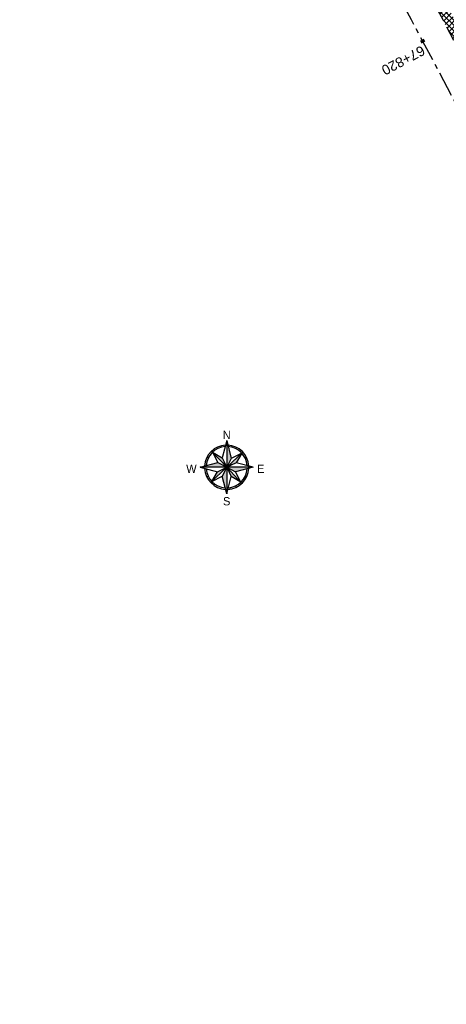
# Model space of a CAD drawing. Header units: metres. Extents: x 7529682 to 7533704, y 5721210 to 5727842.
# Tile 43 of 64: x 7530281 to 7530334, y 5726491 to 5726615. Entities that reach past the tile are written whole.
import ezdxf
from ezdxf.enums import TextEntityAlignment as Align

# ---------------------------------------------------------------- set-up
doc = ezdxf.new("R2010")
doc.units = ezdxf.units.M
doc.linetypes.add('CENTER', pattern=[50.8, 31.75, -6.35, 6.35, -6.35])
doc.linetypes.add('HIDDEN', pattern=[9.525, 6.35, -3.175])
doc.layers.add('C-DROGI-SYTUACJA-ETYKIETY', color=7, linetype='Continuous')
doc.layers.add('D-hatch-pobocza', color=131, linetype='Continuous')
for name, color, linetype, lineweight in [('D-krawędzie', 7, 'Continuous', 30), ('D-opisy', 7, 'Continuous', 30), ('D-oś', 10, 'CENTER', 30), ('PARSI', 252, 'Continuous', 13)]:
    doc.layers.add(name, color=color, linetype=linetype, lineweight=lineweight)
doc.styles.add('North Arrow Text', font='txt', dxfattribs={"height": 0.1})
doc.styles.get("Standard").update_dxf_attribs({"font": 'arial.ttf'})

# ---------------------------------------------------------------- blocks, each defined once
blk = doc.blocks.new('KRZYZ')
at = {"layer": 'PARSI'}
for p, q in [((5, 0), (-5, 0)), ((0, -5), (0, 5))]:
    blk.add_line(p, q, dxfattribs=at)
blk = doc.blocks.new('orientacja')
at = {"layer": 'D-opisy', "lineweight": 25}
h = blk.add_hatch(color=256, dxfattribs=at)
h.paths.add_polyline_path([(6529063.97, 5548109.12), (6529063.97, 5548093.21), (6529066.73, 5548098.47)])
h.paths.add_polyline_path([(6529072.97, 5548101.66), (6529063.97, 5548093.21), (6529069.55, 5548095.88)])
h.paths.add_polyline_path([(6529079.89, 5548093.21), (6529063.97, 5548093.21), (6529069.23, 5548090.45)])
h.paths.add_polyline_path([(6529063.97, 5548093.21), (6529066.65, 5548087.63), (6529072.42, 5548084.21)])
h.paths.add_polyline_path([(6529063.97, 5548093.21), (6529061.21, 5548087.94), (6529063.97, 5548077.29)])
h.paths.add_polyline_path([(6529063.97, 5548093.21), (6529058.4, 5548090.53), (6529054.98, 5548084.75)])
h.paths.add_polyline_path([(6529058.71, 5548095.97), (6529048.06, 5548093.21), (6529063.97, 5548093.21)])
h.paths.add_polyline_path([(6529061.29, 5548098.78), (6529055.52, 5548102.2), (6529063.97, 5548093.21)])
for points in [[(6529063.97, 5548109.12), (6529061.29, 5548098.78)], [(6529063.97, 5548109.12), (6529063.97, 5548077.29)], [(6529063.97, 5548109.12), (6529066.73, 5548098.47)], [(6529063.97, 5548093.21), (6529054.89, 5548102.87)], [(6529055.52, 5548102.2), (6529058.71, 5548095.97)], [(6529055.52, 5548102.2), (6529061.29, 5548098.78)], [(6529063.97, 5548093.21), (6529073.64, 5548102.28)], [(6529072.97, 5548101.66), (6529066.73, 5548098.47)], [(6529072.97, 5548101.66), (6529069.55, 5548095.88)], [(6529048.06, 5548093.21), (6529058.71, 5548095.97)], [(6529052.23, 5548099.36), (6529053.04, 5548098.94)], [(6529058.71, 5548095.97), (6529063.97, 5548093.21)], [(6529061.29, 5548098.78), (6529063.97, 5548093.21)], [(6529066.73, 5548098.47), (6529063.97, 5548093.21)], [(6529069.55, 5548095.88), (6529063.97, 5548093.21)], [(6529079.89, 5548093.21), (6529069.55, 5548095.88)], [(6529075.92, 5548098.95), (6529075.1, 5548098.55)], [(6529079.89, 5548093.21), (6529048.06, 5548093.21)], [(6529048.06, 5548093.21), (6529058.4, 5548090.53)], [(6529063.97, 5548093.21), (6529054.31, 5548084.13)], [(6529054.98, 5548084.75), (6529058.4, 5548090.53)], [(6529058.4, 5548090.53), (6529063.97, 5548093.21)], [(6529063.97, 5548093.21), (6529061.21, 5548087.94)], [(6529063.97, 5548093.21), (6529073.05, 5548083.54)], [(6529063.97, 5548093.21), (6529069.23, 5548090.45)], [(6529063.97, 5548093.21), (6529066.65, 5548087.63)], [(6529079.89, 5548093.21), (6529069.23, 5548090.45)], [(6529072.42, 5548084.21), (6529069.23, 5548090.45)], [(6529052.02, 5548087.46), (6529052.85, 5548087.86)], [(6529054.98, 5548084.75), (6529061.21, 5548087.94)], [(6529063.97, 5548077.29), (6529061.21, 5548087.94)], [(6529063.97, 5548077.29), (6529066.65, 5548087.63)], [(6529072.42, 5548084.21), (6529066.65, 5548087.63)], [(6529074.9, 5548087.47), (6529075.71, 5548087.05)], [(6529065.76, 5548080.99), (6529065.89, 5548080.09)], [(6529069.32, 5548082.08), (6529069.72, 5548081.26)]]:
    blk.add_lwpolyline(points, dxfattribs=at)
for radius, start, end in [(13.26, 92.99502, 177.00498), (12.34, 94.34345, 175.65655), (13.26, 2.99502, 87.00498), (12.34, 4.34345, 85.65655), (13.26, 182.99502, 267.00498), (12.34, 184.34345, 265.65655), (13.26, 272.99502, 357.00498), (12.34, 274.34345, 355.65655)]:
    blk.add_arc((6529063.97, 5548093.21), radius, start, end, dxfattribs=at)
at = {"layer": 'D-opisy', "lineweight": 25, "xscale": 0.6489600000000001, "yscale": 0.6489600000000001, "zscale": 0.6489600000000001, "rotation": 306.822681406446}
blk.add_blockref('KRZYZ', (6529063.97, 5548093.21), dxfattribs=at)
at = {"layer": 'D-opisy', "lineweight": 25, "style": 'North Arrow Text'}
for s, p in [('N', (6529063.97, 5548108.61)), ('W', (6529042.87, 5548088.29)), ('E', (6529084.28, 5548088.29)), ('S', (6529063.97, 5548068.88))]:
    blk.add_text(s, height=4.96, dxfattribs=at).set_placement(p, align=Align.BOTTOM_CENTER)
blk = doc.blocks.new('AeccTickLine')
at = {"color": 0, "linetype": 'ByBlock', "lineweight": -2}
blk.add_line((0, 1), (0, -1), dxfattribs=at)

msp = doc.modelspace()

# ---------------------------------------------------------------- hatches: boundary and pattern name
at = {"layer": 'D-hatch-pobocza'}
h = msp.add_hatch(dxfattribs=at)
h.set_pattern_fill('ANSI37', color=256, scale=0.15, style=0)
h.set_pattern_definition([(45, (0, 0), (-0.33675960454, 0.33675960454), []), (135, (0, 0), (-0.33675960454, -0.33675960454), [])])
h.paths.add_polyline_path([(7530484.05, 5726334.34), (7530471.92, 5726357.11), (7530458.95, 5726381.07), (7530447.57, 5726403.23), (7530435.55, 5726425.46), (7530424.34, 5726446.96), (7530408.22, 5726477.68), (7530396.72, 5726499.26), (7530381.74, 5726527.87), (7530371.44, 5726547.5), (7530359.58, 5726569.81), (7530349.42, 5726588.72), (7530332.29, 5726621.37), (7530323.72, 5726638.05), (7530306.54, 5726670.82), (7530298.56, 5726686.33), (7530287.26, 5726707.54), (7530284.29, 5726713.26), (7530282.67, 5726712.4), (7530284.5, 5726708.94), (7530291.38, 5726695.94), (7530296.05, 5726687.11), (7530304.46, 5726671.19), (7530316.6, 5726648.18), (7530333.06, 5726617.01), (7530350, 5726585.01), (7530367.26, 5726552.32), (7530385.76, 5726517.23), (7530404.05, 5726482.55), (7530421.09, 5726450.18), (7530442.44, 5726409.66), (7530463.42, 5726369.85), (7530489.27, 5726320.83), (7530506.41, 5726288.29), (7530524.31, 5726254.78), (7530540.55, 5726224.89), (7530548.27, 5726210.67), (7530551.7, 5726207.03), (7530543.21, 5726222.9), (7530538.34, 5726232.11), (7530533.7, 5726240.35), (7530511.95, 5726280.97), (7530499.24, 5726305.31)])

# ---------------------------------------------------------------- linework, layer by layer
at = {"layer": 'D-krawędzie', "linetype": 'HIDDEN', "ltscale": 0.3}
msp.add_lwpolyline([(7530204.08, 5726861.01), (7530247.82, 5726778.44), (7530252.22, 5726770.26), (7530259.74, 5726756.9), (7530263.78, 5726749.29), (7530270.2, 5726737.1), (7530272.43, 5726732.82), (7530276.01, 5726725.6), (7530279.7, 5726718.02), (7530284.5, 5726708.94), (7530291.38, 5726695.94), (7530296.05, 5726687.11), (7530304.46, 5726671.19), (7530316.6, 5726648.18), (7530333.06, 5726617.01), (7530350, 5726585.01), (7530367.26, 5726552.32), (7530385.76, 5726517.23), (7530404.05, 5726482.55)], dxfattribs=at)
at = {"layer": 'D-oś', "ltscale": 0.1}
msp.add_lwpolyline([(7530400.96, 5726480.91), (7530382.67, 5726515.6), (7530364.16, 5726550.68), (7530346.91, 5726583.37), (7530329.96, 5726615.38), (7530313.51, 5726646.55), (7530301.37, 5726669.55), (7530292.95, 5726685.47), (7530288.28, 5726694.3), (7530281.41, 5726707.3), (7530276.58, 5726716.44), (7530272.87, 5726724.05), (7530269.31, 5726731.23), (7530267.1, 5726735.47), (7530260.69, 5726747.65), (7530256.66, 5726755.22), (7530249.15, 5726768.57), (7530244.73, 5726776.79), (7530200.99, 5726859.38)], dxfattribs=at)

# ---------------------------------------------------------------- block references
at = {"layer": 'C-DROGI-SYTUACJA-ETYKIETY', "color": 7, "linetype": 'Continuous', "lineweight": 60, "xscale": 0.25, "yscale": 0.25, "zscale": 0.25, "rotation": 297.8972710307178}
msp.add_blockref('AeccTickLine', (7530331.39, 5726612.68), dxfattribs=at)
at = {"layer": 'D-opisy', "xscale": 0.2109375, "yscale": 0.2109375, "zscale": 0.2109375}
msp.add_blockref('orientacja', (6153082.21, 4556258), dxfattribs=at)

# ---------------------------------------------------------------- texts
at = {"layer": 'C-DROGI-SYTUACJA-ETYKIETY', "color": 7}
msp.add_text('67+820', height=1.25, rotation=207.8973, dxfattribs=at).set_placement((7530331.24, 5726612.18))

doc.saveas('drawing.dxf')
